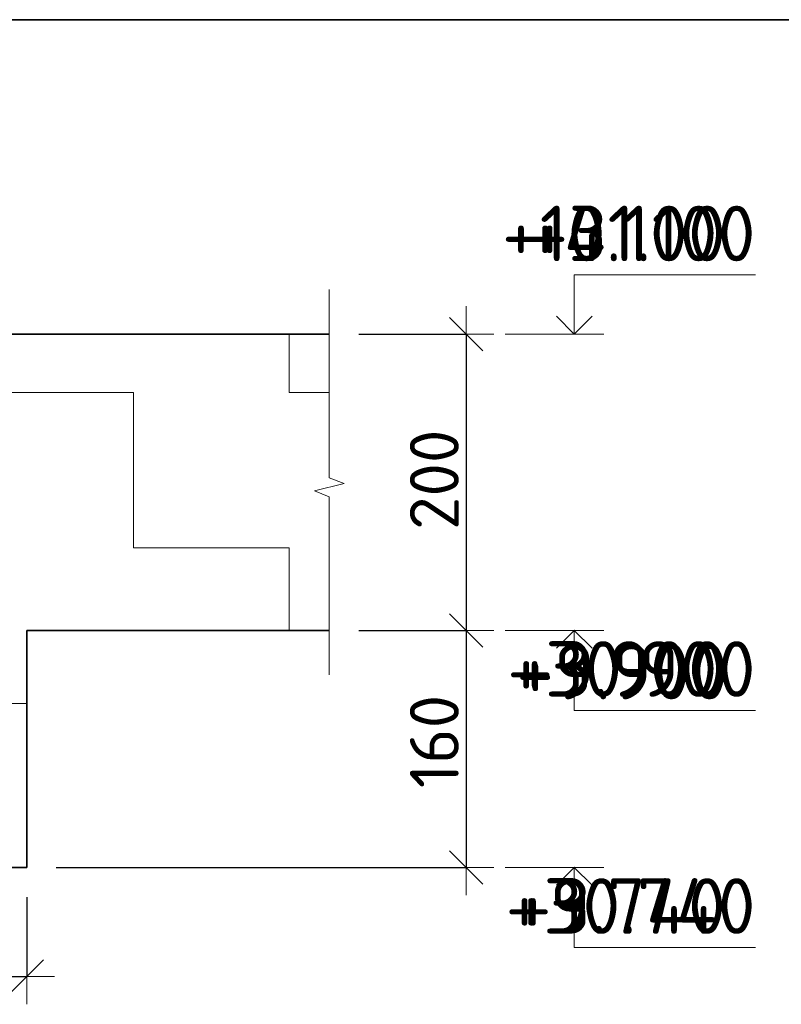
# Model space of a CAD drawing. Header units: metres. Extents: x -38 to 97, y -15 to 21.
# Tile 187 of 216: x 76.468 to 76.982, y 12.607 to 13.272. Entities that reach past the tile are written whole.
import ezdxf

# ---------------------------------------------------------------- set-up
doc = ezdxf.new("R2010")
doc.units = ezdxf.units.M
doc.header["$PDMODE"] = 65
for name, color, linetype, lineweight in [('XR$3$Размерная линия_ общее', 7, 'Continuous', 13), ('XR$4$Размерная линия_ общее', 7, 'Continuous', 13), ('XR$6$Размерная линия_ общее', 7, 'Continuous', 13)]:
    doc.layers.add(name, color=color, linetype=linetype, lineweight=lineweight)
doc.styles.add('ISOCPEUR', font='txt')
doc.dimstyles.new('DIMSTYLE_8', dxfattribs={"dimtxt": 0.033, "dimasz": 0.0375, "dimexe": 0, "dimexo": 0, "dimgap": 0.0165, "dimtad": 2, "dimdec": 0, "dimlfac": 1000, "dimrnd": 1, "dimzin": 12, "dimdsep": 46, "dimtxsty": 'ISOCPEUR', "dimblk1": 'ALL_ML_STRICH', "dimblk2": 'ALL_ML_STRICH', "dimsah": 1, "dimcen": 0, "dimclrd": 7, "dimclre": 256, "dimclrt": 7, "dimadec": 0, "dimazin": 0, "dimtfac": 1, "dimtdec": 0, "dimtix": 1, "dimtmove": 2, "dimatfit": 3, "dimfxl": 0, "dimtzin": 0, "dimlwd": 0, "dimlwe": -3, "dimarcsym": 0})
pattern_1 = [(0, (0.21, 0.21), (0.105, 0.105), [0.105, -0.105]), (90, (0.21, 0.21), (-0.105, 0.105), [0.105, -0.105])]

# ---------------------------------------------------------------- blocks, each defined once
blk = doc.blocks.new('ЭЛЕМЕНТ_УЗОРА_5')
at = {"color": 7, "linetype": 'Continuous', "lineweight": 13, "transparency": 33554687}
blk.add_line((76.67716, 12.82949), (76.67716, 12.82949), dxfattribs=at)
blk.add_lwpolyline([(76.67716, 13.08949), (76.67716, 12.96235), (76.68716, 12.95871), (76.66716, 12.95377), (76.67716, 12.94961), (76.67716, 12.82949)], dxfattribs=at)
blk = doc.blocks.new('СЛОЖНЫЙ_ОБЪЕКТ_9')
at = {"color": 7, "linetype": 'Continuous', "lineweight": 13, "transparency": 33554687}
blk.add_line((76.86254, 13.05949), (76.79587, 13.05949), dxfattribs=at)
blk.add_lwpolyline([(76.84254, 13.05949), (76.84254, 13.09949), (76.94487, 13.09949)], dxfattribs=at)
at = {"color": 7, "linetype": 'Continuous', "lineweight": 35, "transparency": 33554687}
blk.add_lwpolyline([(76.83043, 13.07159), (76.84254, 13.05949), (76.85464, 13.07159)], dxfattribs=at)
blk = doc.blocks.new('СЛОЖНЫЙ_ОБЪЕКТ_10')
at = {"color": 7, "linetype": 'Continuous', "lineweight": 13, "transparency": 33554687}
blk.add_line((76.86254, 12.85949), (76.79587, 12.85949), dxfattribs=at)
at = {"color": 7, "linetype": 'Continuous', "lineweight": 35, "transparency": 33554687}
blk.add_lwpolyline([(76.83043, 12.84738), (76.84254, 12.85949), (76.85464, 12.84738)], dxfattribs=at)
at = {"color": 7, "linetype": 'Continuous', "lineweight": 13, "transparency": 33554687}
blk.add_lwpolyline([(76.84254, 12.85949), (76.84254, 12.80549), (76.94487, 12.80549)], dxfattribs=at)
blk = doc.blocks.new('СЛОЖНЫЙ_ОБЪЕКТ_11')
at = {"color": 7, "linetype": 'Continuous', "lineweight": 13, "transparency": 33554687}
blk.add_line((76.86254, 12.69949), (76.79587, 12.69949), dxfattribs=at)
at = {"color": 7, "linetype": 'Continuous', "lineweight": 35, "transparency": 33554687}
blk.add_lwpolyline([(76.83043, 12.68738), (76.84254, 12.69949), (76.85464, 12.68738)], dxfattribs=at)
at = {"color": 7, "linetype": 'Continuous', "lineweight": 13, "transparency": 33554687}
blk.add_lwpolyline([(76.84254, 12.69949), (76.84254, 12.64549), (76.94487, 12.64549)], dxfattribs=at)
blk = doc.blocks.new('ALL_ML_STRICH')
at = {"color": 0, "linetype": 'ByBlock', "lineweight": -2}
for p, q in [((0, -0.5), (0, 0.5)), ((-0.3, -0.3), (0.3, 0.3)), ((-1, 0), (0.5, 0))]:
    blk.add_line(p, q, dxfattribs=at)
blk = doc.blocks.new('*D109')
at = {"layer": 'DEFPOINTS', "color": 7, "linetype": 'Continuous', "lineweight": 13, "transparency": 33554687}
for p in [(76.67716, 13.05949), (76.76958, 13.05949), (76.67716, 12.85949)]:
    blk.add_point(p, dxfattribs=at)
at = {"layer": 'XR$3$Размерная линия_ общее', "color": 253, "linetype": 'Continuous', "lineweight": -2, "true_color": 0xa0a0a0, "transparency": 33554687}
for p, q in [((76.69716, 13.05949), (76.76958, 13.05949)), ((76.69716, 12.85949), (76.76958, 12.85949))]:
    blk.add_line(p, q, dxfattribs=at)
at = {"layer": 'XR$3$Размерная линия_ общее', "color": 7, "linetype": 'Continuous', "lineweight": -2, "transparency": 33554687}
blk.add_line((76.76958, 13.05949), (76.76958, 12.85949), dxfattribs=at)
at = {"layer": 'XR$3$Размерная линия_ общее', "color": 7, "linetype": 'Continuous', "lineweight": 13, "transparency": 33554687, "xscale": 0.0375, "yscale": 0.0375, "zscale": 0.0375}
for p, rotation in [((76.76958, 13.05949), 90), ((76.76958, 12.85949), 270)]:
    blk.add_blockref('ALL_ML_STRICH', p, dxfattribs=dict(at, rotation=rotation))
at = {"layer": 'XR$3$Размерная линия_ общее', "color": 7, "linetype": 'Continuous', "lineweight": 13, "transparency": 33554687, "insert": (76.74808, 12.96114), "char_height": 0.033, "width": 0.099, "attachment_point": 5, "rotation": 90, "style": 'ISOCPEUR'}
blk.add_mtext('\\A1;{200}', dxfattribs=at)
blk = doc.blocks.new('*D110')
at = {"layer": 'DEFPOINTS', "color": 7, "linetype": 'Continuous', "lineweight": 13, "transparency": 33554687}
for p in [(76.67716, 12.85949), (76.76958, 12.85949), (76.47301, 12.69949)]:
    blk.add_point(p, dxfattribs=at)
at = {"layer": 'XR$3$Размерная линия_ общее', "color": 253, "linetype": 'Continuous', "lineweight": -2, "true_color": 0xa0a0a0, "transparency": 33554687}
for p, q in [((76.69716, 12.85949), (76.76958, 12.85949)), ((76.49301, 12.69949), (76.76958, 12.69949))]:
    blk.add_line(p, q, dxfattribs=at)
at = {"layer": 'XR$3$Размерная линия_ общее', "color": 7, "linetype": 'Continuous', "lineweight": -2, "transparency": 33554687}
blk.add_line((76.76958, 12.85949), (76.76958, 12.69949), dxfattribs=at)
at = {"layer": 'XR$3$Размерная линия_ общее', "color": 7, "linetype": 'Continuous', "lineweight": 13, "transparency": 33554687, "xscale": 0.0375, "yscale": 0.0375, "zscale": 0.0375}
for p, rotation in [((76.76958, 12.85949), 90), ((76.76958, 12.69949), 270)]:
    blk.add_blockref('ALL_ML_STRICH', p, dxfattribs=dict(at, rotation=rotation))
at = {"layer": 'XR$3$Размерная линия_ общее', "color": 7, "linetype": 'Continuous', "lineweight": 13, "transparency": 33554687, "insert": (76.74808, 12.78444), "char_height": 0.033, "width": 0.099, "attachment_point": 5, "rotation": 90, "style": 'ISOCPEUR'}
blk.add_mtext('\\A1;{160}', dxfattribs=at)
blk = doc.blocks.new('*D112')
at = {"layer": 'DEFPOINTS', "color": 7, "linetype": 'Continuous', "lineweight": 13, "transparency": 33554687}
for p in [(76.17301, 12.69949), (76.47301, 12.69949), (76.17301, 12.62581)]:
    blk.add_point(p, dxfattribs=at)
at = {"layer": 'XR$3$Размерная линия_ общее', "color": 253, "linetype": 'Continuous', "lineweight": -2, "true_color": 0xa0a0a0, "transparency": 33554687}
for p, q in [((76.17301, 12.67949), (76.17301, 12.62581)), ((76.47301, 12.67949), (76.47301, 12.62581))]:
    blk.add_line(p, q, dxfattribs=at)
at = {"layer": 'XR$3$Размерная линия_ общее', "color": 7, "linetype": 'Continuous', "lineweight": -2, "transparency": 33554687}
blk.add_line((76.17301, 12.62581), (76.47301, 12.62581), dxfattribs=at)
at = {"layer": 'XR$3$Размерная линия_ общее', "color": 7, "linetype": 'Continuous', "lineweight": 13, "transparency": 33554687, "xscale": 0.0375, "yscale": 0.0375, "zscale": 0.0375, "rotation": 180}
blk.add_blockref('ALL_ML_STRICH', (76.17301, 12.62581), dxfattribs=at)
at = {"layer": 'XR$3$Размерная линия_ общее', "color": 7, "linetype": 'Continuous', "lineweight": 13, "transparency": 33554687, "xscale": 0.0375, "yscale": 0.0375, "zscale": 0.0375}
blk.add_blockref('ALL_ML_STRICH', (76.47301, 12.62581), dxfattribs=at)
at = {"layer": 'XR$3$Размерная линия_ общее', "color": 7, "linetype": 'Continuous', "lineweight": 13, "transparency": 33554687, "insert": (76.32466, 12.64731), "char_height": 0.033, "width": 0.099, "attachment_point": 5, "style": 'ISOCPEUR'}
blk.add_mtext('\\A1;{300}', dxfattribs=at)
blk = doc.blocks.new('СЛОЖНЫЙ_ОБЪЕКТ_66')
at = {"color": 7, "linetype": 'Continuous', "lineweight": 13, "transparency": 33554687}
blk.add_line((76.86254, 13.05949), (76.79587, 13.05949), dxfattribs=at)
blk.add_lwpolyline([(76.84254, 13.05949), (76.84254, 13.09949), (76.94487, 13.09949)], dxfattribs=at)
at = {"color": 7, "linetype": 'Continuous', "lineweight": 35, "transparency": 33554687}
blk.add_lwpolyline([(76.83043, 13.07159), (76.84254, 13.05949), (76.85464, 13.07159)], dxfattribs=at)
blk = doc.blocks.new('СЛОЖНЫЙ_ОБЪЕКТ_67')
at = {"color": 7, "linetype": 'Continuous', "lineweight": 13, "transparency": 33554687}
blk.add_line((76.86254, 12.85949), (76.79587, 12.85949), dxfattribs=at)
at = {"color": 7, "linetype": 'Continuous', "lineweight": 35, "transparency": 33554687}
blk.add_lwpolyline([(76.83043, 12.84738), (76.84254, 12.85949), (76.85464, 12.84738)], dxfattribs=at)
at = {"color": 7, "linetype": 'Continuous', "lineweight": 13, "transparency": 33554687}
blk.add_lwpolyline([(76.84254, 12.85949), (76.84254, 12.80549), (76.94487, 12.80549)], dxfattribs=at)
blk = doc.blocks.new('СЛОЖНЫЙ_ОБЪЕКТ_68')
at = {"color": 7, "linetype": 'Continuous', "lineweight": 13, "transparency": 33554687}
blk.add_line((76.86254, 12.69949), (76.79587, 12.69949), dxfattribs=at)
at = {"color": 7, "linetype": 'Continuous', "lineweight": 35, "transparency": 33554687}
blk.add_lwpolyline([(76.83043, 12.68738), (76.84254, 12.69949), (76.85464, 12.68738)], dxfattribs=at)
at = {"color": 7, "linetype": 'Continuous', "lineweight": 13, "transparency": 33554687}
blk.add_lwpolyline([(76.84254, 12.69949), (76.84254, 12.64549), (76.94487, 12.64549)], dxfattribs=at)
blk = doc.blocks.new('ЭЛЕМЕНТ_УЗОРА_27')
at = {"color": 7, "linetype": 'Continuous', "lineweight": 13, "transparency": 33554687}
blk.add_line((76.67716, 12.82949), (76.67716, 12.82949), dxfattribs=at)
blk.add_lwpolyline([(76.67716, 13.08949), (76.67716, 12.96235), (76.68716, 12.95871), (76.66716, 12.95377), (76.67716, 12.94961), (76.67716, 12.82949)], dxfattribs=at)
blk = doc.blocks.new('*D550')
at = {"layer": 'DEFPOINTS', "color": 7, "linetype": 'Continuous', "lineweight": 13, "transparency": 33554687}
for p in [(76.67716, 13.05949), (76.76958, 13.05949), (76.67716, 12.85949)]:
    blk.add_point(p, dxfattribs=at)
at = {"layer": 'XR$4$Размерная линия_ общее', "color": 253, "linetype": 'Continuous', "lineweight": -2, "true_color": 0xa0a0a0, "transparency": 33554687}
for p, q in [((76.69716, 13.05949), (76.76958, 13.05949)), ((76.69716, 12.85949), (76.76958, 12.85949))]:
    blk.add_line(p, q, dxfattribs=at)
at = {"layer": 'XR$4$Размерная линия_ общее', "color": 7, "linetype": 'Continuous', "lineweight": -2, "transparency": 33554687}
blk.add_line((76.76958, 13.05949), (76.76958, 12.85949), dxfattribs=at)
at = {"layer": 'XR$4$Размерная линия_ общее', "color": 7, "linetype": 'Continuous', "lineweight": 13, "transparency": 33554687, "xscale": 0.0375, "yscale": 0.0375, "zscale": 0.0375}
for p, rotation in [((76.76958, 13.05949), 90), ((76.76958, 12.85949), 270)]:
    blk.add_blockref('ALL_ML_STRICH', p, dxfattribs=dict(at, rotation=rotation))
at = {"layer": 'XR$4$Размерная линия_ общее', "color": 7, "linetype": 'Continuous', "lineweight": 13, "transparency": 33554687, "insert": (76.74808, 12.96114), "char_height": 0.033, "width": 0.099, "attachment_point": 5, "rotation": 90, "style": 'ISOCPEUR'}
blk.add_mtext('\\A1;{200}', dxfattribs=at)
blk = doc.blocks.new('*D551')
at = {"layer": 'DEFPOINTS', "color": 7, "linetype": 'Continuous', "lineweight": 13, "transparency": 33554687}
for p in [(76.67716, 12.85949), (76.76958, 12.85949), (76.47301, 12.69949)]:
    blk.add_point(p, dxfattribs=at)
at = {"layer": 'XR$4$Размерная линия_ общее', "color": 253, "linetype": 'Continuous', "lineweight": -2, "true_color": 0xa0a0a0, "transparency": 33554687}
for p, q in [((76.69716, 12.85949), (76.76958, 12.85949)), ((76.49301, 12.69949), (76.76958, 12.69949))]:
    blk.add_line(p, q, dxfattribs=at)
at = {"layer": 'XR$4$Размерная линия_ общее', "color": 7, "linetype": 'Continuous', "lineweight": -2, "transparency": 33554687}
blk.add_line((76.76958, 12.85949), (76.76958, 12.69949), dxfattribs=at)
at = {"layer": 'XR$4$Размерная линия_ общее', "color": 7, "linetype": 'Continuous', "lineweight": 13, "transparency": 33554687, "xscale": 0.0375, "yscale": 0.0375, "zscale": 0.0375}
for p, rotation in [((76.76958, 12.85949), 90), ((76.76958, 12.69949), 270)]:
    blk.add_blockref('ALL_ML_STRICH', p, dxfattribs=dict(at, rotation=rotation))
at = {"layer": 'XR$4$Размерная линия_ общее', "color": 7, "linetype": 'Continuous', "lineweight": 13, "transparency": 33554687, "insert": (76.74808, 12.78444), "char_height": 0.033, "width": 0.099, "attachment_point": 5, "rotation": 90, "style": 'ISOCPEUR'}
blk.add_mtext('\\A1;{160}', dxfattribs=at)
blk = doc.blocks.new('*D553')
at = {"layer": 'DEFPOINTS', "color": 7, "linetype": 'Continuous', "lineweight": 13, "transparency": 33554687}
for p in [(76.17301, 12.69949), (76.47301, 12.69949), (76.17301, 12.62581)]:
    blk.add_point(p, dxfattribs=at)
at = {"layer": 'XR$4$Размерная линия_ общее', "color": 253, "linetype": 'Continuous', "lineweight": -2, "true_color": 0xa0a0a0, "transparency": 33554687}
for p, q in [((76.17301, 12.67949), (76.17301, 12.62581)), ((76.47301, 12.67949), (76.47301, 12.62581))]:
    blk.add_line(p, q, dxfattribs=at)
at = {"layer": 'XR$4$Размерная линия_ общее', "color": 7, "linetype": 'Continuous', "lineweight": -2, "transparency": 33554687}
blk.add_line((76.17301, 12.62581), (76.47301, 12.62581), dxfattribs=at)
at = {"layer": 'XR$4$Размерная линия_ общее', "color": 7, "linetype": 'Continuous', "lineweight": 13, "transparency": 33554687, "xscale": 0.0375, "yscale": 0.0375, "zscale": 0.0375, "rotation": 180}
blk.add_blockref('ALL_ML_STRICH', (76.17301, 12.62581), dxfattribs=at)
at = {"layer": 'XR$4$Размерная линия_ общее', "color": 7, "linetype": 'Continuous', "lineweight": 13, "transparency": 33554687, "xscale": 0.0375, "yscale": 0.0375, "zscale": 0.0375}
blk.add_blockref('ALL_ML_STRICH', (76.47301, 12.62581), dxfattribs=at)
at = {"layer": 'XR$4$Размерная линия_ общее', "color": 7, "linetype": 'Continuous', "lineweight": 13, "transparency": 33554687, "insert": (76.32466, 12.64731), "char_height": 0.033, "width": 0.099, "attachment_point": 5, "style": 'ISOCPEUR'}
blk.add_mtext('\\A1;{300}', dxfattribs=at)
blk = doc.blocks.new('СЛОЖНЫЙ_ОБЪЕКТ_108')
at = {"color": 7, "linetype": 'Continuous', "lineweight": 13, "transparency": 33554687}
blk.add_line((76.86254, 13.05949), (76.79587, 13.05949), dxfattribs=at)
blk.add_lwpolyline([(76.84254, 13.05949), (76.84254, 13.09949), (76.96487, 13.09949)], dxfattribs=at)
at = {"color": 7, "linetype": 'Continuous', "lineweight": 35, "transparency": 33554687}
blk.add_lwpolyline([(76.83043, 13.07159), (76.84254, 13.05949), (76.85464, 13.07159)], dxfattribs=at)
blk = doc.blocks.new('СЛОЖНЫЙ_ОБЪЕКТ_109')
at = {"color": 7, "linetype": 'Continuous', "lineweight": 13, "transparency": 33554687}
blk.add_line((76.86254, 12.85949), (76.79587, 12.85949), dxfattribs=at)
at = {"color": 7, "linetype": 'Continuous', "lineweight": 35, "transparency": 33554687}
blk.add_lwpolyline([(76.83043, 12.84738), (76.84254, 12.85949), (76.85464, 12.84738)], dxfattribs=at)
at = {"color": 7, "linetype": 'Continuous', "lineweight": 13, "transparency": 33554687}
blk.add_lwpolyline([(76.84254, 12.85949), (76.84254, 12.80549), (76.96487, 12.80549)], dxfattribs=at)
blk = doc.blocks.new('СЛОЖНЫЙ_ОБЪЕКТ_110')
at = {"color": 7, "linetype": 'Continuous', "lineweight": 13, "transparency": 33554687}
blk.add_line((76.86254, 12.69949), (76.79587, 12.69949), dxfattribs=at)
at = {"color": 7, "linetype": 'Continuous', "lineweight": 35, "transparency": 33554687}
blk.add_lwpolyline([(76.83043, 12.68738), (76.84254, 12.69949), (76.85464, 12.68738)], dxfattribs=at)
at = {"color": 7, "linetype": 'Continuous', "lineweight": 13, "transparency": 33554687}
blk.add_lwpolyline([(76.84254, 12.69949), (76.84254, 12.64549), (76.96487, 12.64549)], dxfattribs=at)
blk = doc.blocks.new('ЭЛЕМЕНТ_УЗОРА_42')
at = {"color": 7, "linetype": 'Continuous', "lineweight": 13, "transparency": 33554687}
blk.add_line((76.67716, 12.82949), (76.67716, 12.82949), dxfattribs=at)
blk.add_lwpolyline([(76.67716, 13.08949), (76.67716, 12.96235), (76.68716, 12.95871), (76.66716, 12.95377), (76.67716, 12.94961), (76.67716, 12.82949)], dxfattribs=at)
blk = doc.blocks.new('*D913')
at = {"layer": 'DEFPOINTS', "color": 7, "linetype": 'Continuous', "lineweight": 13, "transparency": 33554687}
for p in [(76.67716, 13.05949), (76.76958, 13.05949), (76.67716, 12.85949)]:
    blk.add_point(p, dxfattribs=at)
at = {"layer": 'XR$6$Размерная линия_ общее', "color": 253, "linetype": 'Continuous', "lineweight": -2, "true_color": 0xa0a0a0, "transparency": 33554687}
for p, q in [((76.69716, 13.05949), (76.76958, 13.05949)), ((76.69716, 12.85949), (76.76958, 12.85949))]:
    blk.add_line(p, q, dxfattribs=at)
at = {"layer": 'XR$6$Размерная линия_ общее', "color": 7, "linetype": 'Continuous', "lineweight": -2, "transparency": 33554687}
blk.add_line((76.76958, 13.05949), (76.76958, 12.85949), dxfattribs=at)
at = {"layer": 'XR$6$Размерная линия_ общее', "color": 7, "linetype": 'Continuous', "lineweight": 13, "transparency": 33554687, "xscale": 0.0375, "yscale": 0.0375, "zscale": 0.0375}
for p, rotation in [((76.76958, 13.05949), 90), ((76.76958, 12.85949), 270)]:
    blk.add_blockref('ALL_ML_STRICH', p, dxfattribs=dict(at, rotation=rotation))
at = {"layer": 'XR$6$Размерная линия_ общее', "color": 7, "linetype": 'Continuous', "lineweight": 13, "transparency": 33554687, "insert": (76.74808, 12.96114), "char_height": 0.033, "width": 0.099, "attachment_point": 5, "rotation": 90, "style": 'ISOCPEUR'}
blk.add_mtext('\\A1;{200}', dxfattribs=at)
blk = doc.blocks.new('*D914')
at = {"layer": 'DEFPOINTS', "color": 7, "linetype": 'Continuous', "lineweight": 13, "transparency": 33554687}
for p in [(76.67716, 12.85949), (76.76958, 12.85949), (76.47301, 12.69949)]:
    blk.add_point(p, dxfattribs=at)
at = {"layer": 'XR$6$Размерная линия_ общее', "color": 253, "linetype": 'Continuous', "lineweight": -2, "true_color": 0xa0a0a0, "transparency": 33554687}
for p, q in [((76.69716, 12.85949), (76.76958, 12.85949)), ((76.49301, 12.69949), (76.76958, 12.69949))]:
    blk.add_line(p, q, dxfattribs=at)
at = {"layer": 'XR$6$Размерная линия_ общее', "color": 7, "linetype": 'Continuous', "lineweight": -2, "transparency": 33554687}
blk.add_line((76.76958, 12.85949), (76.76958, 12.69949), dxfattribs=at)
at = {"layer": 'XR$6$Размерная линия_ общее', "color": 7, "linetype": 'Continuous', "lineweight": 13, "transparency": 33554687, "xscale": 0.0375, "yscale": 0.0375, "zscale": 0.0375}
for p, rotation in [((76.76958, 12.85949), 90), ((76.76958, 12.69949), 270)]:
    blk.add_blockref('ALL_ML_STRICH', p, dxfattribs=dict(at, rotation=rotation))
at = {"layer": 'XR$6$Размерная линия_ общее', "color": 7, "linetype": 'Continuous', "lineweight": 13, "transparency": 33554687, "insert": (76.74808, 12.78444), "char_height": 0.033, "width": 0.099, "attachment_point": 5, "rotation": 90, "style": 'ISOCPEUR'}
blk.add_mtext('\\A1;{160}', dxfattribs=at)
blk = doc.blocks.new('*D916')
at = {"layer": 'DEFPOINTS', "color": 7, "linetype": 'Continuous', "lineweight": 13, "transparency": 33554687}
for p in [(76.17301, 12.69949), (76.47301, 12.69949), (76.17301, 12.62581)]:
    blk.add_point(p, dxfattribs=at)
at = {"layer": 'XR$6$Размерная линия_ общее', "color": 253, "linetype": 'Continuous', "lineweight": -2, "true_color": 0xa0a0a0, "transparency": 33554687}
for p, q in [((76.17301, 12.67949), (76.17301, 12.62581)), ((76.47301, 12.67949), (76.47301, 12.62581))]:
    blk.add_line(p, q, dxfattribs=at)
at = {"layer": 'XR$6$Размерная линия_ общее', "color": 7, "linetype": 'Continuous', "lineweight": -2, "transparency": 33554687}
blk.add_line((76.17301, 12.62581), (76.47301, 12.62581), dxfattribs=at)
at = {"layer": 'XR$6$Размерная линия_ общее', "color": 7, "linetype": 'Continuous', "lineweight": 13, "transparency": 33554687, "xscale": 0.0375, "yscale": 0.0375, "zscale": 0.0375, "rotation": 180}
blk.add_blockref('ALL_ML_STRICH', (76.17301, 12.62581), dxfattribs=at)
at = {"layer": 'XR$6$Размерная линия_ общее', "color": 7, "linetype": 'Continuous', "lineweight": 13, "transparency": 33554687, "xscale": 0.0375, "yscale": 0.0375, "zscale": 0.0375}
blk.add_blockref('ALL_ML_STRICH', (76.47301, 12.62581), dxfattribs=at)
at = {"layer": 'XR$6$Размерная линия_ общее', "color": 7, "linetype": 'Continuous', "lineweight": 13, "transparency": 33554687, "insert": (76.32466, 12.64731), "char_height": 0.033, "width": 0.099, "attachment_point": 5, "style": 'ISOCPEUR'}
blk.add_mtext('\\A1;{300}', dxfattribs=at)

msp = doc.modelspace()

# ---------------------------------------------------------------- hatches: boundary and pattern name
at = {"linetype": 'Continuous', "lineweight": 13, "transparency": 33554687}
h = msp.add_hatch(dxfattribs=at)
h.set_pattern_fill('____', scale=0.105, style=0, pattern_type=2)
h.set_pattern_definition(pattern_1)
h.paths.add_polyline_path([(76.17301, 13.05949), (76.17301, 12.69949), (76.47301, 12.69949), (76.47301, 12.85949), (76.67716, 12.85949), (76.67716, 13.05949)], flags=0)
h = msp.add_hatch(dxfattribs=at)
h.set_pattern_fill('____', scale=0.105, style=0, pattern_type=2)
h.set_pattern_definition(pattern_1)
h.paths.add_polyline_path([(76.17301, 13.05949), (76.17301, 12.69949), (76.47301, 12.69949), (76.47301, 12.85949), (76.67716, 12.85949), (76.67716, 13.05949)], flags=0)
h = msp.add_hatch(dxfattribs=at)
h.set_pattern_fill('____', scale=0.105, style=0, pattern_type=2)
h.set_pattern_definition(pattern_1)
h.paths.add_polyline_path([(76.17301, 13.05949), (76.17301, 12.69949), (76.47301, 12.69949), (76.47301, 12.85949), (76.67716, 12.85949), (76.67716, 13.05949)], flags=0)

# ---------------------------------------------------------------- linework, layer by layer
at = {"color": 7, "linetype": 'Continuous', "lineweight": 35, "transparency": 33554687}
for p, q in [((86.41979, 13.27171), (67.91979, 13.27171)), ((76.67716, 13.05949), (76.17301, 13.05949)), ((76.67716, 13.05949), (76.17301, 13.05949)), ((76.67716, 13.05949), (76.17301, 13.05949)), ((76.47301, 12.69949), (76.47301, 12.85949)), ((76.47301, 12.85949), (76.67716, 12.85949)), ((76.47301, 12.69949), (76.47301, 12.85949)), ((76.47301, 12.85949), (76.67716, 12.85949)), ((76.47301, 12.69949), (76.47301, 12.85949)), ((76.47301, 12.85949), (76.67716, 12.85949)), ((76.17301, 12.69949), (76.47301, 12.69949)), ((76.17301, 12.69949), (76.47301, 12.69949)), ((76.17301, 12.69949), (76.47301, 12.69949))]:
    msp.add_line(p, q, dxfattribs=at)

# ---------------------------------------------------------------- block references
for name in ['СЛОЖНЫЙ_ОБЪЕКТ_9', 'СЛОЖНЫЙ_ОБЪЕКТ_66', 'СЛОЖНЫЙ_ОБЪЕКТ_108', 'СЛОЖНЫЙ_ОБЪЕКТ_10', 'СЛОЖНЫЙ_ОБЪЕКТ_67', 'СЛОЖНЫЙ_ОБЪЕКТ_109', 'СЛОЖНЫЙ_ОБЪЕКТ_11', 'СЛОЖНЫЙ_ОБЪЕКТ_68', 'СЛОЖНЫЙ_ОБЪЕКТ_110']:
    msp.add_blockref(name, (0, 0), dxfattribs=at)
at = {"color": 7, "linetype": 'Continuous', "lineweight": 13, "transparency": 33554687}
for name in ['ЭЛЕМЕНТ_УЗОРА_5', 'ЭЛЕМЕНТ_УЗОРА_27', 'ЭЛЕМЕНТ_УЗОРА_42']:
    msp.add_blockref(name, (0, 0), dxfattribs=at)

# ---------------------------------------------------------------- texts
at = {"color": 7, "linetype": 'Continuous', "lineweight": 13, "transparency": 33554687, "char_height": 0.0375, "attachment_point": 9, "style": 'ISOCPEUR'}
for s, insert, width in [('\\A1;{\\fISOCPEUR|i0|b0;\\H0.037500;\\W1.000000;\\C7;+10.100}\\P', (76.94487, 13.10865), 0.1701064), ('\\A1;{\\fISOCPEUR|i0|b0;\\H0.037500;\\W1.000000;\\C7;+31.100}\\P', (76.96487, 13.10865), 0.1701064), ('\\A1;{\\fISOCPEUR|i0|b0;\\H0.037500;\\W1.000000;\\C7;+4.100}\\P', (76.94487, 13.10865), 0.1556707), ('\\A1;{\\fISOCPEUR|i0|b0;\\H0.037500;\\W1.000000;\\C7;+30.900}\\P', (76.96487, 12.81465), 0.1867021), ('\\A1;{\\fISOCPEUR|i0|b0;\\H0.037500;\\W1.000000;\\C7;+3.900}\\P', (76.94487, 12.81465), 0.1603125), ('\\A1;{\\fISOCPEUR|i0|b0;\\H0.037500;\\W1.000000;\\C7;+9.900}\\P', (76.94658, 12.81295), 0.1603125), ('\\A1;{\\fISOCPEUR|i0|b0;\\H0.037500;\\W1.000000;\\C7;+30.740}\\P', (76.96487, 12.65465), 0.1904687), ('\\A1;{\\fISOCPEUR|i0|b0;\\H0.037500;\\W1.000000;\\C7;+3.740}\\P', (76.94487, 12.65465), 0.1640854), ('\\A1;{\\fISOCPEUR|i0|b0;\\H0.037500;\\W1.000000;\\C7;+9.740}\\P', (76.94487, 12.65465), 0.1640854)]:
    msp.add_mtext(s, dxfattribs=dict(at, insert=insert, width=width))

# ---------------------------------------------------------------- dimensions: what is measured, and where the dimension line sits
at = {"layer": 'XR$3$Размерная линия_ общее', "color": 7, "linetype": 'Continuous', "lineweight": 13, "transparency": 33554687}
for base, p1, p2, picture, middle in [((76.76958, 12.85949), (76.69716, 13.05949), (76.69716, 12.85949), '*D109', (76.74808, 12.96114)), ((76.76958, 12.69949), (76.69716, 12.85949), (76.49301, 12.69949), '*D110', (76.74808, 12.78444))]:
    dim = msp.add_linear_dim(base=base, p1=p1, p2=p2, angle=270, dimstyle='DIMSTYLE_8', override={"dimpost": '<>', "dimclrd": 7, "dimclre": 253, "dimclrt": 7, "dimlwd": 0, "dimlwe": 65533}, dxfattribs=at)
    dim.commit()
    dim.dimension.update_dxf_attribs({"geometry": picture, "text_midpoint": middle, "dimtype": 160})
dim = msp.add_linear_dim(base=(76.47301, 12.62581), p1=(76.17301, 12.67949), p2=(76.47301, 12.67949), dimstyle='DIMSTYLE_8', override={"dimpost": '<>', "dimclrd": 7, "dimclre": 253, "dimclrt": 7, "dimlwd": 0, "dimlwe": 65533}, dxfattribs=at)
dim.commit()
dim.dimension.update_dxf_attribs({"geometry": '*D112', "text_midpoint": (76.32466, 12.64731), "dimtype": 160})
at = {"layer": 'XR$4$Размерная линия_ общее', "color": 7, "linetype": 'Continuous', "lineweight": 13, "transparency": 33554687}
for base, p1, p2, picture, middle in [((76.76958, 12.85949), (76.69716, 13.05949), (76.69716, 12.85949), '*D550', (76.74808, 12.96114)), ((76.76958, 12.69949), (76.69716, 12.85949), (76.49301, 12.69949), '*D551', (76.74808, 12.78444))]:
    dim = msp.add_linear_dim(base=base, p1=p1, p2=p2, angle=270, dimstyle='DIMSTYLE_8', override={"dimpost": '<>', "dimclrd": 7, "dimclre": 253, "dimclrt": 7, "dimlwd": 0, "dimlwe": 65533}, dxfattribs=at)
    dim.commit()
    dim.dimension.update_dxf_attribs({"geometry": picture, "text_midpoint": middle, "dimtype": 160})
dim = msp.add_linear_dim(base=(76.47301, 12.62581), p1=(76.17301, 12.67949), p2=(76.47301, 12.67949), dimstyle='DIMSTYLE_8', override={"dimpost": '<>', "dimclrd": 7, "dimclre": 253, "dimclrt": 7, "dimlwd": 0, "dimlwe": 65533}, dxfattribs=at)
dim.commit()
dim.dimension.update_dxf_attribs({"geometry": '*D553', "text_midpoint": (76.32466, 12.64731), "dimtype": 160})
at = {"layer": 'XR$6$Размерная линия_ общее', "color": 7, "linetype": 'Continuous', "lineweight": 13, "transparency": 33554687}
for base, p1, p2, picture, middle in [((76.76958, 12.85949), (76.69716, 13.05949), (76.69716, 12.85949), '*D913', (76.74808, 12.96114)), ((76.76958, 12.69949), (76.69716, 12.85949), (76.49301, 12.69949), '*D914', (76.74808, 12.78444))]:
    dim = msp.add_linear_dim(base=base, p1=p1, p2=p2, angle=270, dimstyle='DIMSTYLE_8', override={"dimpost": '<>', "dimclrd": 7, "dimclre": 253, "dimclrt": 7, "dimlwd": 0, "dimlwe": 65533}, dxfattribs=at)
    dim.commit()
    dim.dimension.update_dxf_attribs({"geometry": picture, "text_midpoint": middle, "dimtype": 160})
dim = msp.add_linear_dim(base=(76.47301, 12.62581), p1=(76.17301, 12.67949), p2=(76.47301, 12.67949), dimstyle='DIMSTYLE_8', override={"dimpost": '<>', "dimclrd": 7, "dimclre": 253, "dimclrt": 7, "dimlwd": 0, "dimlwe": 65533}, dxfattribs=at)
dim.commit()
dim.dimension.update_dxf_attribs({"geometry": '*D916', "text_midpoint": (76.32466, 12.64731), "dimtype": 160})

doc.saveas('drawing.dxf')
